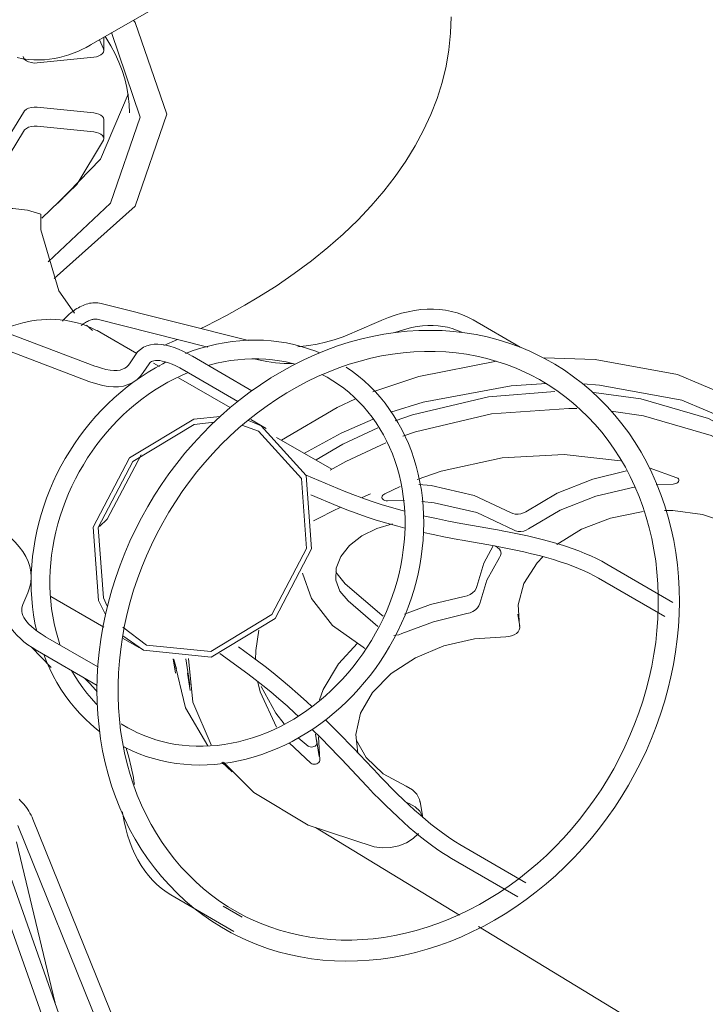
# Model space of a CAD drawing. Header units: millimetres. Extents: x 5724 to 11786, y -2894 to 7544.
# Tile 29 of 46: x 8217 to 8334, y -2737 to -2569. Entities that reach past the tile are written whole.
import ezdxf

# ---------------------------------------------------------------- set-up
doc = ezdxf.new("R2010")
doc.units = ezdxf.units.MM
doc.layers.add('E-LITE-EQPM', color=7, linetype='Continuous', lineweight=20)

# ---------------------------------------------------------------- blocks, each defined once
blk = doc.blocks.new('33711-11 - 33711-11 YAKARTA LED Old gold ceiling fan-533504-00 Isometrico PDF')
at = {"layer": 'E-LITE-EQPM', "color": 251, "lineweight": 9, "true_color": 0x636466}
for p, q in [((2456.23, -2572.8), (2498.08, -2548.64)), ((2458.33, -2573.54), (2457.66, -2571.99)), ((2458.38, -2573.8), (2458.38, -2571.51)), ((2444.58, -2574.81), (2444.67, -2575.04)), ((2447.02, -2575.93), (2456.7, -2574.95)), ((2447.02, -2583.5), (2456.7, -2584.48)), ((2458.38, -2588.9), (2458.38, -2585.63)), ((2456.7, -2587.75), (2447.02, -2586.77)), ((2444.67, -2587.66), (2441.24, -2593.3)), ((2447.6, -2601.81), (2447.6, -2604.5)), ((2483.17, -2623.43), (2457.93, -2617.1)), ((2456.85, -2627.82), (2436.2, -2619.99)), ((2455.43, -2620.84), (2456.49, -2621.72)), ((2457.25, -2619.82), (2476.21, -2624.57)), ((2505.84, -2620.02), (2501.32, -2621.99)), ((2529.64, -2624.61), (2521.59, -2619.93)), ((2435.21, -2622.61), (2455.86, -2630.44)), ((2464.02, -2625.66), (2457.96, -2622.14)), ((2468.67, -2624.28), (2470.98, -2623.27)), ((2463.8, -2625.9), (2462.8, -2627.42)), ((2483.74, -2632.04), (2473.58, -2626.15)), ((2465.14, -2628.95), (2466.14, -2627.44)), ((2467.9, -2627.91), (2466.92, -2627.34)), ((2484.14, -2626.56), (2484.89, -2626.75)), ((2472.18, -2628.57), (2481.32, -2633.88)), ((2480.02, -2634.94), (2471.18, -2629.81)), ((2484.87, -2638.94), (2481.99, -2637.95)), ((2485.34, -2638.06), (2483.15, -2637.16)), ((2486.16, -2638.51), (2483.55, -2636.99)), ((2487.92, -2640.03), (2497.38, -2645.49)), ((2551.71, -2645.24), (2556.42, -2646.93)), ((2499.52, -2649.23), (2493.04, -2646.51)), ((2555.8, -2648.03), (2552.89, -2648.15)), ((2502.59, -2650.31), (2504.03, -2649.68)), ((2506.48, -2649.67), (2509.11, -2648.44)), ((2493.8, -2649.86), (2498.44, -2651.81)), ((2506.94, -2650.91), (2509.83, -2650.86)), ((2526.37, -2655.99), (2520.18, -2654.89)), ((2519.69, -2657.65), (2525.88, -2658.74)), ((2555.76, -2668.28), (2544.44, -2661.71)), ((2543.03, -2664.13), (2554.36, -2670.71)), ((2444.55, -2668.64), (2445.4, -2666.64)), ((2499.71, -2665.08), (2505.94, -2670.49)), ((2449.33, -2667.29), (2458.39, -2672.54)), ((2500.2, -2668.01), (2505.25, -2672.4)), ((2505.94, -2670.49), (2506.17, -2670.65)), ((2529.56, -2672.41), (2529.21, -2670.32)), ((2461.66, -2672.51), (2465.68, -2675.58)), ((2457.38, -2679.33), (2448.44, -2674.15)), ((2461.66, -2674.01), (2465.21, -2676.47)), ((2461.7, -2674.46), (2464.39, -2676.02)), ((2446.05, -2675.96), (2449.42, -2679.43)), ((2447.03, -2676.57), (2457.25, -2682.5)), ((2484.68, -2678.27), (2481.43, -2675.88)), ((2503.08, -2676.15), (2502.78, -2675.93)), ((2470.24, -2677.92), (2470.66, -2680.39)), ((2470.82, -2679.67), (2470.36, -2678.04)), ((2473.12, -2682.41), (2472.42, -2677.95)), ((2478.23, -2677.02), (2483.02, -2680.53)), ((2455.98, -2682.16), (2455.08, -2681.24)), ((2472.7, -2680.41), (2473.2, -2683.35)), ((2491.65, -2691.47), (2493.34, -2692.88)), ((2494.87, -2692.3), (2494.64, -2690.84)), ((2494.77, -2691.76), (2495.26, -2694.69)), ((2495.36, -2695.24), (2495.11, -2691.27)), ((2461.86, -2693.03), (2462.08, -2693.15)), ((2493.83, -2695.82), (2490.11, -2692.33)), ((2505.44, -2697.83), (2501.09, -2693.22)), ((2499.05, -2695.14), (2503.4, -2699.75)), ((2478.61, -2695.62), (2480.35, -2697.31)), ((2463.64, -2699.43), (2463.55, -2698.86)), ((2510.61, -2702.71), (2510.19, -2702.53)), ((2512.99, -2705.19), (2512.51, -2702.35)), ((2461.57, -2704.13), (2461.61, -2704.38)), ((2443.67, -2706.47), (2462.94, -2754.22)), ((2465.54, -2753.17), (2446.27, -2705.42)), ((2494.62, -2706.84), (2519.24, -2721.8)), ((2458.05, -2759.47), (2440.6, -2710.21)), ((2450.06, -2736.91), (2443.45, -2709.26)), ((2530.62, -2716.28), (2519.29, -2709.71)), ((2517.89, -2712.13), (2529.21, -2718.7)), ((2438.84, -2713.61), (2455.41, -2760.41)), ((2469.89, -2718.35), (2480.67, -2724.61)), ((2482.08, -2722.18), (2478.8, -2720.28)), ((2522.5, -2723.78), (2795.64, -2889.81))]:
    blk.add_line(p, q, dxfattribs=at)
for points in [[(2443.57, -2575.02, 0), (2444.52, -2575.21, 0), (2445.47, -2575.33, 0), (2446.4, -2575.4, 0), (2447.32, -2575.41, 0), (2448.23, -2575.37, 0), (2449.11, -2575.28, 0), (2449.97, -2575.15, 0), (2450.81, -2574.97, 0), (2451.62, -2574.76, 0), (2452.41, -2574.52, 0), (2453.18, -2574.25, 0), (2453.93, -2573.95, 0), (2454.66, -2573.62, 0), (2455.36, -2573.27, 0), (2456.05, -2572.9, 0), (2456.23, -2572.8, 0)], [(2463.48, -2568.59, 0), (2463.77, -2568.98, 0), (2469.18, -2584.7, 0), (2463.77, -2600.43, 0), (2449.89, -2612.83, 0)], [(2517.82, -2568.05, 0), (2517.73, -2570.86, 0), (2517.44, -2573.67, 0), (2516.95, -2576.47, 0), (2516.27, -2579.25, 0), (2515.4, -2582.01, 0), (2514.34, -2584.75, 0), (2513.09, -2587.45, 0), (2511.66, -2590.13, 0), (2510.05, -2592.76, 0), (2508.25, -2595.36, 0), (2506.28, -2597.9, 0), (2504.14, -2600.4, 0), (2501.83, -2602.84, 0), (2499.35, -2605.23, 0), (2496.72, -2607.55, 0), (2493.92, -2609.81, 0), (2490.98, -2612, 0), (2487.88, -2614.12, 0), (2484.65, -2616.17, 0), (2482.52, -2617.42, 0)], [(2448.87, -2609.98, 0), (2459.54, -2599.91, 0), (2464.61, -2585.2, 0), (2459.73, -2570.74, 0)], [(2462.79, -2584.47, 0), (2462.74, -2583.02, 0), (2462.59, -2581.56, 0), (2462.34, -2580.11, 0), (2461.99, -2578.67, 0), (2461.53, -2577.23, 0), (2460.98, -2575.81, 0), (2460.33, -2574.39, 0), (2459.58, -2572.99, 0), (2458.73, -2571.6, 0), (2458.59, -2571.39, 0)], [(2456.7, -2574.95, 0), (2457.15, -2574.87, 0), (2457.56, -2574.74, 0), (2457.9, -2574.56, 0), (2458.16, -2574.33, 0), (2458.32, -2574.08, 0), (2458.38, -2573.81, 0), (2458.33, -2573.54, 0)], [(2444.67, -2575.04, 0), (2444.85, -2575.32, 0), (2445.15, -2575.56, 0), (2445.54, -2575.75, 0), (2446, -2575.88, 0), (2446.5, -2575.95, 0), (2447.02, -2575.93, 0)], [(2462.54, -2581.26, 0), (2457.86, -2592.4, 0), (2450.51, -2599.95, 0)], [(2444.67, -2584.39, 0), (2444.85, -2584.12, 0), (2445.15, -2583.87, 0), (2445.54, -2583.68, 0), (2446, -2583.55, 0), (2446.5, -2583.49, 0), (2447.02, -2583.5, 0)], [(2440.16, -2591.25, 0), (2441.12, -2590.17, 0), (2444.67, -2584.39, 0)], [(2456.7, -2584.48, 0), (2457.15, -2584.56, 0), (2457.56, -2584.69, 0), (2457.9, -2584.88, 0), (2458.16, -2585.1, 0), (2458.32, -2585.35, 0), (2458.38, -2585.62, 0), (2458.38, -2585.63, 0)], [(2447.02, -2586.77, 0), (2446.5, -2586.75, 0), (2446, -2586.81, 0), (2445.54, -2586.94, 0), (2445.15, -2587.14, 0), (2444.85, -2587.38, 0), (2444.67, -2587.66, 0)], [(2458.33, -2589.16, 0), (2458.38, -2588.89, 0), (2458.32, -2588.62, 0), (2458.16, -2588.37, 0), (2457.9, -2588.14, 0), (2457.56, -2587.96, 0), (2457.15, -2587.82, 0), (2456.7, -2587.75, 0)], [(2447.77, -2602.52, 0), (2453.77, -2596.76, 0), (2458.33, -2589.16, 0)], [(2447.6, -2601.81, 0), (2445.32, -2601.16, 0), (2442.84, -2600.85, 0), (2442.45, -2600.84, 0)], [(2447.6, -2604.5, 0), (2450.7, -2614.95, 0), (2453.37, -2618.74, 0)], [(2457.93, -2617.1, 0), (2457.65, -2617.05, 0), (2457.37, -2617.01, 0), (2457.09, -2616.99, 0), (2456.81, -2616.98, 0), (2456.52, -2617, 0), (2456.24, -2617.03, 0), (2455.96, -2617.08, 0), (2455.68, -2617.15, 0), (2455.4, -2617.23, 0), (2455.12, -2617.32, 0), (2454.85, -2617.43, 0), (2454.57, -2617.55, 0), (2454.31, -2617.69, 0), (2454.04, -2617.83, 0), (2453.77, -2617.99, 0), (2453.51, -2618.16, 0), (2453.25, -2618.34, 0), (2453, -2618.53, 0), (2452.74, -2618.73, 0), (2452.49, -2618.94, 0), (2452.25, -2619.16, 0), (2452.01, -2619.4, 0), (2451.77, -2619.64, 0), (2451.53, -2619.88, 0), (2451.33, -2620.11, 0)], [(2475.02, -2621.39, 0), (2475.83, -2621.01, 0), (2479.4, -2619.16, 0), (2482.52, -2617.42, 0)], [(2521.59, -2619.93, 0), (2520.7, -2619.46, 0), (2519.78, -2619.06, 0), (2518.83, -2618.73, 0), (2517.86, -2618.46, 0), (2516.86, -2618.26, 0), (2515.83, -2618.13, 0), (2514.79, -2618.07, 0), (2513.73, -2618.08, 0), (2512.65, -2618.16, 0), (2511.56, -2618.3, 0), (2510.46, -2618.51, 0), (2509.34, -2618.78, 0), (2508.22, -2619.11, 0), (2507.09, -2619.51, 0), (2505.96, -2619.97, 0), (2505.84, -2620.02, 0)], [(2457.06, -2621.65, 0), (2456.33, -2621.31, 0), (2455.59, -2621, 0), (2454.84, -2620.73, 0), (2454.08, -2620.49, 0), (2453.3, -2620.29, 0), (2452.52, -2620.12, 0), (2451.72, -2619.99, 0), (2450.93, -2619.9, 0), (2450.12, -2619.84, 0), (2449.32, -2619.82, 0), (2448.52, -2619.84, 0), (2447.71, -2619.89, 0), (2446.91, -2619.97, 0), (2446.11, -2620.09, 0), (2445.31, -2620.24, 0), (2444.52, -2620.42, 0), (2443.74, -2620.64, 0), (2442.97, -2620.89, 0), (2442.2, -2621.17, 0), (2441.45, -2621.48, 0), (2440.82, -2621.76, 0)], [(2457.25, -2619.82, 0), (2457.17, -2619.8, 0), (2457.08, -2619.79, 0), (2456.98, -2619.78, 0), (2456.88, -2619.78, 0), (2456.77, -2619.79, 0), (2456.65, -2619.8, 0), (2456.52, -2619.83, 0), (2456.38, -2619.86, 0), (2456.24, -2619.9, 0), (2456.09, -2619.95, 0), (2455.93, -2620.01, 0), (2455.77, -2620.09, 0), (2455.6, -2620.17, 0), (2455.43, -2620.26, 0), (2455.25, -2620.37, 0), (2455.07, -2620.48, 0), (2454.89, -2620.61, 0), (2454.71, -2620.75, 0), (2454.52, -2620.89, 0)], [(2519.63, -2622.06, 0), (2519.48, -2621.98, 0), (2518.75, -2621.66, 0), (2518, -2621.4, 0), (2517.22, -2621.18, 0), (2516.41, -2621.03, 0), (2515.58, -2620.92, 0), (2514.72, -2620.87, 0), (2513.84, -2620.88, 0), (2512.93, -2620.94, 0), (2512, -2621.06, 0), (2511.05, -2621.24, 0), (2510.08, -2621.48, 0), (2509.09, -2621.78, 0), (2508.21, -2622.09, 0)], [(2457.96, -2622.14, 0), (2457.26, -2621.75, 0), (2457.06, -2621.65, 0)], [(2533, -2626.1, 0), (2531.27, -2625.29, 0), (2529.49, -2624.55, 0), (2527.69, -2623.89, 0), (2525.85, -2623.32, 0), (2523.97, -2622.84, 0), (2522.08, -2622.44, 0), (2520.16, -2622.13, 0), (2518.22, -2621.9, 0), (2516.26, -2621.76, 0), (2514.29, -2621.71, 0), (2512.3, -2621.74, 0), (2510.31, -2621.86, 0), (2508.32, -2622.07, 0), (2506.32, -2622.36, 0), (2504.33, -2622.74, 0), (2502.34, -2623.21, 0), (2500.36, -2623.75, 0), (2498.4, -2624.38, 0), (2496.44, -2625.1, 0), (2494.51, -2625.89, 0), (2492.59, -2626.76, 0), (2490.7, -2627.71, 0), (2488.84, -2628.74, 0), (2487, -2629.84, 0), (2485.2, -2631.01, 0), (2483.44, -2632.25, 0), (2481.71, -2633.56, 0), (2480.02, -2634.94, 0), (2478.38, -2636.39, 0), (2476.78, -2637.89, 0), (2475.23, -2639.46, 0), (2473.73, -2641.08, 0), (2472.28, -2642.75, 0), (2470.89, -2644.48, 0), (2469.55, -2646.26, 0), (2468.28, -2648.09, 0), (2467.06, -2649.95, 0), (2465.91, -2651.86, 0), (2464.83, -2653.81, 0), (2463.81, -2655.79, 0), (2462.86, -2657.8, 0), (2461.98, -2659.84, 0), (2461.17, -2661.91, 0), (2460.44, -2664, 0), (2459.77, -2666.11, 0), (2459.19, -2668.23, 0), (2458.67, -2670.36, 0), (2458.24, -2672.51, 0), (2457.88, -2674.66, 0), (2457.6, -2676.81, 0), (2457.4, -2678.96, 0), (2457.28, -2681.11, 0), (2457.23, -2683.24, 0), (2457.27, -2685.37, 0), (2457.38, -2687.48, 0), (2457.58, -2689.58, 0), (2457.85, -2691.65, 0), (2458.2, -2693.7, 0), (2458.63, -2695.72, 0), (2459.14, -2697.71, 0), (2459.73, -2699.66, 0), (2460.39, -2701.58, 0), (2461.13, -2703.46, 0), (2461.94, -2705.29, 0), (2462.82, -2707.08, 0), (2463.78, -2708.82, 0), (2464.8, -2710.5, 0), (2465.9, -2712.13, 0), (2467.06, -2713.7, 0), (2468.28, -2715.21, 0), (2469.57, -2716.66, 0), (2470.92, -2718.04, 0), (2472.33, -2719.36, 0), (2473.8, -2720.6, 0), (2475.32, -2721.77, 0), (2476.89, -2722.87, 0), (2478.51, -2723.89, 0), (2480.18, -2724.83, 0), (2481.1, -2725.31, 0)], [(2491.6, -2624.52, 0), (2492.05, -2624.49, 0), (2493.45, -2624.33, 0), (2494.88, -2624.08, 0), (2496.33, -2623.74, 0), (2497.81, -2623.31, 0), (2499.32, -2622.8, 0), (2500.84, -2622.2, 0), (2501.32, -2621.99, 0)], [(2463.8, -2625.9, 0), (2464.19, -2625.4, 0), (2464.65, -2624.96, 0), (2465.18, -2624.6, 0), (2465.76, -2624.34, 0), (2466.37, -2624.16, 0), (2467, -2624.07, 0), (2467.65, -2624.05, 0), (2468.32, -2624.11, 0), (2469, -2624.22, 0), (2469.7, -2624.4, 0), (2470.42, -2624.64, 0), (2471.15, -2624.92, 0), (2471.91, -2625.26, 0), (2472.69, -2625.66, 0), (2473.5, -2626.1, 0), (2473.58, -2626.15, 0)], [(2495.3, -2625.56, 0), (2494.65, -2625.29, 0), (2493.43, -2624.85, 0), (2492.18, -2624.47, 0), (2490.92, -2624.14, 0), (2489.64, -2623.87, 0), (2488.34, -2623.66, 0), (2487.03, -2623.5, 0), (2485.71, -2623.41, 0), (2484.37, -2623.37, 0), (2483.04, -2623.4, 0), (2481.69, -2623.48, 0), (2480.35, -2623.62, 0), (2479, -2623.82, 0), (2477.66, -2624.07, 0), (2476.32, -2624.39, 0), (2474.98, -2624.75, 0), (2473.66, -2625.18, 0), (2472.37, -2625.65, 0)], [(2482.71, -2722.09, 0), (2481.17, -2721.27, 0), (2479.67, -2720.38, 0), (2478.21, -2719.42, 0), (2476.8, -2718.39, 0), (2475.44, -2717.29, 0), (2474.13, -2716.12, 0), (2472.86, -2714.89, 0), (2471.65, -2713.6, 0), (2470.5, -2712.25, 0), (2469.41, -2710.84, 0), (2468.37, -2709.38, 0), (2467.39, -2707.85, 0), (2466.48, -2706.28, 0), (2465.63, -2704.66, 0), (2464.84, -2702.99, 0), (2464.13, -2701.28, 0), (2463.48, -2699.52, 0), (2462.9, -2697.73, 0), (2462.39, -2695.9, 0), (2461.95, -2694.04, 0), (2461.58, -2692.14, 0), (2461.28, -2690.22, 0), (2461.06, -2688.28, 0), (2460.92, -2686.31, 0), (2460.84, -2684.33, 0), (2460.84, -2682.33, 0), (2460.92, -2680.32, 0), (2461.07, -2678.3, 0), (2461.29, -2676.28, 0), (2461.59, -2674.25, 0), (2461.96, -2672.23, 0), (2462.4, -2670.21, 0), (2462.92, -2668.21, 0), (2463.5, -2666.21, 0), (2464.16, -2664.23, 0), (2464.89, -2662.26, 0), (2465.68, -2660.32, 0), (2466.55, -2658.4, 0), (2467.48, -2656.52, 0), (2468.47, -2654.66, 0), (2469.52, -2652.83, 0), (2470.64, -2651.05, 0), (2471.81, -2649.3, 0), (2473.04, -2647.59, 0), (2474.33, -2645.94, 0), (2475.67, -2644.32, 0), (2477.06, -2642.77, 0), (2478.49, -2641.26, 0), (2479.98, -2639.81, 0), (2481.5, -2638.42, 0), (2483.07, -2637.09, 0), (2484.68, -2635.82, 0), (2486.32, -2634.61, 0), (2488, -2633.48, 0), (2489.7, -2632.41, 0), (2491.43, -2631.41, 0), (2493.19, -2630.48, 0), (2494.97, -2629.62, 0), (2496.77, -2628.84, 0), (2498.58, -2628.14, 0), (2500.4, -2627.51, 0), (2502.24, -2626.96, 0), (2504.08, -2626.49, 0), (2505.92, -2626.09, 0), (2507.77, -2625.78, 0), (2509.62, -2625.54, 0), (2511.45, -2625.39, 0), (2513.28, -2625.31, 0), (2515.1, -2625.32, 0), (2516.91, -2625.4, 0), (2518.7, -2625.57, 0), (2520.47, -2625.81, 0), (2522.22, -2626.14, 0), (2523.94, -2626.54, 0), (2525.64, -2627.02, 0), (2527.3, -2627.57, 0), (2528.94, -2628.2, 0), (2530.54, -2628.91, 0), (2531.38, -2629.32, 0)], [(2481.1, -2725.31, 0), (2482.83, -2726.12, 0), (2484.6, -2726.86, 0), (2486.41, -2727.52, 0), (2488.25, -2728.09, 0), (2490.12, -2728.57, 0), (2492.02, -2728.97, 0), (2493.94, -2729.28, 0), (2495.88, -2729.51, 0), (2497.84, -2729.65, 0), (2499.81, -2729.7, 0), (2501.79, -2729.67, 0), (2503.78, -2729.55, 0), (2505.78, -2729.34, 0), (2507.77, -2729.05, 0), (2509.77, -2728.67, 0), (2511.75, -2728.2, 0), (2513.73, -2727.66, 0), (2515.7, -2727.03, 0), (2517.65, -2726.31, 0), (2519.59, -2725.52, 0), (2521.5, -2724.65, 0), (2523.39, -2723.7, 0), (2525.26, -2722.67, 0), (2527.09, -2721.57, 0), (2528.89, -2720.4, 0), (2530.66, -2719.16, 0), (2532.39, -2717.85, 0), (2534.07, -2716.47, 0), (2535.72, -2715.02, 0), (2537.32, -2713.52, 0), (2538.87, -2711.95, 0), (2540.37, -2710.33, 0), (2541.82, -2708.66, 0), (2543.21, -2706.93, 0), (2544.54, -2705.15, 0), (2545.82, -2703.32, 0), (2547.03, -2701.46, 0), (2548.18, -2699.55, 0), (2549.27, -2697.6, 0), (2550.28, -2695.62, 0), (2551.23, -2693.61, 0), (2552.11, -2691.57, 0), (2552.92, -2689.5, 0), (2553.66, -2687.41, 0), (2554.32, -2685.3, 0), (2554.91, -2683.18, 0), (2555.42, -2681.05, 0), (2555.86, -2678.9, 0), (2556.21, -2676.75, 0), (2556.49, -2674.6, 0), (2556.7, -2672.45, 0), (2556.82, -2670.3, 0), (2556.86, -2668.17, 0), (2556.83, -2666.04, 0), (2556.71, -2663.93, 0), (2556.52, -2661.83, 0), (2556.24, -2659.76, 0), (2555.89, -2657.71, 0), (2555.46, -2655.69, 0), (2554.95, -2653.7, 0), (2554.37, -2651.75, 0), (2553.71, -2649.83, 0), (2552.97, -2647.95, 0), (2552.16, -2646.12, 0), (2551.28, -2644.33, 0), (2550.32, -2642.59, 0), (2549.29, -2640.91, 0), (2548.2, -2639.28, 0), (2547.04, -2637.71, 0), (2545.81, -2636.2, 0), (2544.52, -2634.75, 0), (2543.17, -2633.37, 0), (2541.76, -2632.05, 0), (2540.3, -2630.81, 0), (2538.78, -2629.64, 0), (2537.2, -2628.54, 0), (2535.58, -2627.52, 0), (2533.92, -2626.58, 0), (2533, -2626.1, 0)], [(2468.97, -2627.17, 0), (2468.48, -2627.42, 0), (2467.22, -2628.11, 0), (2465.99, -2628.85, 0), (2464.77, -2629.64, 0), (2463.59, -2630.48, 0), (2462.42, -2631.36, 0), (2461.29, -2632.29, 0), (2460.18, -2633.26, 0), (2459.11, -2634.27, 0), (2458.06, -2635.32, 0), (2457.05, -2636.41, 0), (2456.08, -2637.54, 0), (2455.15, -2638.7, 0), (2454.25, -2639.9, 0), (2453.39, -2641.12, 0), (2452.58, -2642.38, 0), (2451.8, -2643.66, 0), (2451.07, -2644.97, 0), (2450.39, -2646.3, 0), (2449.75, -2647.66, 0), (2449.16, -2649.03, 0), (2448.61, -2650.42, 0), (2448.12, -2651.82, 0), (2447.67, -2653.24, 0), (2447.28, -2654.67, 0), (2446.93, -2656.1, 0), (2446.64, -2657.54, 0), (2446.4, -2658.99, 0), (2446.21, -2660.44, 0), (2446.08, -2661.88, 0), (2445.99, -2663.33, 0), (2445.96, -2664.77, 0), (2445.99, -2666.2, 0), (2446.07, -2667.62, 0), (2446.2, -2669.03, 0), (2446.38, -2670.43, 0), (2446.62, -2671.81, 0), (2446.88, -2673.01, 0)], [(2462.8, -2627.42, 0), (2462.55, -2627.74, 0), (2462.28, -2628, 0), (2461.97, -2628.21, 0), (2461.61, -2628.38, 0), (2461.19, -2628.5, 0), (2460.7, -2628.57, 0), (2460.13, -2628.58, 0), (2459.49, -2628.53, 0), (2458.77, -2628.4, 0), (2457.98, -2628.2, 0), (2457.13, -2627.92, 0), (2456.85, -2627.82, 0)], [(2466.14, -2627.44, 0), (2466.27, -2627.27, 0), (2466.4, -2627.15, 0), (2466.55, -2627.04, 0), (2466.73, -2626.96, 0), (2466.95, -2626.9, 0), (2467.23, -2626.86, 0), (2467.57, -2626.85, 0), (2467.96, -2626.88, 0), (2468.41, -2626.96, 0), (2468.92, -2627.09, 0), (2469.47, -2627.27, 0), (2470.07, -2627.5, 0), (2470.71, -2627.79, 0), (2471.39, -2628.13, 0), (2472.1, -2628.53, 0), (2472.18, -2628.57, 0)], [(2476.27, -2627.71, 0), (2476.45, -2627.66, 0), (2477.67, -2627.35, 0), (2478.88, -2627.09, 0), (2480.09, -2626.88, 0), (2481.3, -2626.73, 0), (2482.51, -2626.63, 0), (2483.71, -2626.58, 0), (2484.91, -2626.58, 0), (2486.09, -2626.64, 0), (2487.27, -2626.75, 0), (2488.43, -2626.91, 0), (2489.57, -2627.12, 0), (2490.7, -2627.38, 0), (2491.12, -2627.5, 0)], [(2484.89, -2626.75, 0), (2486.31, -2627.05, 0), (2487.76, -2627.25, 0), (2489.25, -2627.36, 0), (2490.6, -2627.37, 0)], [(2504.42, -2632.21, 0), (2512.3, -2629.59, 0), (2525.6, -2626.98, 0)], [(2533.74, -2626.41, 0), (2542.45, -2626.68, 0), (2556.54, -2629.27, 0), (2568.67, -2634.38, 0)], [(2450.9, -2675.48, 0), (2450.52, -2674.3, 0), (2450.19, -2673.1, 0), (2449.9, -2671.87, 0), (2449.66, -2670.63, 0), (2449.46, -2669.36, 0), (2449.32, -2668.08, 0), (2449.22, -2666.79, 0), (2449.17, -2665.48, 0), (2449.17, -2664.17, 0), (2449.22, -2662.84, 0), (2449.32, -2661.51, 0), (2449.47, -2660.18, 0), (2449.66, -2658.85, 0), (2449.91, -2657.51, 0), (2450.2, -2656.18, 0), (2450.54, -2654.86, 0), (2450.93, -2653.54, 0), (2451.36, -2652.23, 0), (2451.84, -2650.94, 0), (2452.36, -2649.66, 0), (2452.93, -2648.39, 0), (2453.55, -2647.15, 0), (2454.2, -2645.92, 0), (2454.9, -2644.72, 0), (2455.63, -2643.54, 0), (2456.41, -2642.38, 0), (2457.22, -2641.26, 0), (2458.07, -2640.17, 0), (2458.95, -2639.1, 0), (2459.87, -2638.08, 0), (2460.81, -2637.08, 0), (2461.79, -2636.13, 0), (2462.8, -2635.21, 0), (2463.83, -2634.33, 0), (2464.89, -2633.49, 0), (2465.97, -2632.7, 0), (2467.08, -2631.95, 0), (2468.2, -2631.25, 0), (2469.34, -2630.59, 0), (2470.5, -2629.98, 0), (2471.67, -2629.41, 0), (2472.84, -2628.91, 0)], [(2465.14, -2628.95, 0), (2464.63, -2629.62, 0), (2464.03, -2630.19, 0), (2463.34, -2630.65, 0), (2462.58, -2631, 0), (2461.77, -2631.24, 0), (2460.93, -2631.36, 0), (2460.04, -2631.38, 0), (2459.13, -2631.3, 0), (2458.18, -2631.14, 0), (2457.2, -2630.89, 0), (2456.19, -2630.56, 0), (2455.86, -2630.44, 0)], [(2462.08, -2693.15, 0), (2463.25, -2693.7, 0), (2464.45, -2694.2, 0), (2465.67, -2694.64, 0), (2466.92, -2695.03, 0), (2468.18, -2695.35, 0), (2469.46, -2695.62, 0), (2470.76, -2695.84, 0), (2472.07, -2695.99, 0), (2473.4, -2696.08, 0), (2474.73, -2696.12, 0), (2476.07, -2696.1, 0), (2477.41, -2696.01, 0), (2478.75, -2695.87, 0), (2480.1, -2695.68, 0), (2481.44, -2695.42, 0), (2482.78, -2695.11, 0), (2484.12, -2694.74, 0), (2485.44, -2694.31, 0), (2486.76, -2693.83, 0), (2488.06, -2693.3, 0), (2489.35, -2692.71, 0), (2490.63, -2692.07, 0), (2491.88, -2691.38, 0), (2493.11, -2690.64, 0), (2494.33, -2689.85, 0), (2495.52, -2689.02, 0), (2496.68, -2688.13, 0), (2497.81, -2687.21, 0), (2498.92, -2686.24, 0), (2500, -2685.22, 0), (2501.04, -2684.17, 0), (2502.05, -2683.08, 0), (2503.02, -2681.95, 0), (2503.96, -2680.79, 0), (2504.85, -2679.6, 0), (2505.71, -2678.37, 0), (2506.53, -2677.11, 0), (2507.3, -2675.83, 0), (2508.03, -2674.52, 0), (2508.71, -2673.19, 0), (2509.35, -2671.84, 0), (2509.94, -2670.47, 0), (2510.49, -2669.08, 0), (2510.98, -2667.67, 0), (2511.43, -2666.25, 0), (2511.82, -2664.83, 0), (2512.17, -2663.39, 0), (2512.46, -2661.95, 0), (2512.7, -2660.5, 0), (2512.89, -2659.06, 0), (2513.02, -2657.61, 0), (2513.11, -2656.16, 0), (2513.14, -2654.73, 0), (2513.11, -2653.29, 0), (2513.03, -2651.87, 0), (2512.9, -2650.46, 0), (2512.72, -2649.06, 0), (2512.48, -2647.68, 0), (2512.19, -2646.32, 0), (2511.85, -2644.98, 0), (2511.46, -2643.66, 0), (2511.01, -2642.37, 0), (2510.51, -2641.1, 0), (2509.97, -2639.87, 0), (2509.37, -2638.66, 0), (2508.72, -2637.49, 0), (2508.03, -2636.35, 0), (2507.29, -2635.25, 0), (2506.51, -2634.19, 0), (2505.68, -2633.17, 0), (2504.81, -2632.19, 0), (2503.9, -2631.26, 0), (2502.94, -2630.37, 0), (2501.95, -2629.53, 0), (2500.92, -2628.74, 0), (2499.86, -2627.99, 0)], [(2495.7, -2629.27, 0), (2496.59, -2629.74, 0), (2497.57, -2630.33, 0), (2498.53, -2630.96, 0), (2499.45, -2631.63, 0), (2500.35, -2632.35, 0), (2501.21, -2633.12, 0), (2502.04, -2633.92, 0), (2502.83, -2634.77, 0), (2503.59, -2635.65, 0), (2504.3, -2636.58, 0), (2504.98, -2637.54, 0), (2505.63, -2638.54, 0), (2506.23, -2639.57, 0), (2506.78, -2640.64, 0), (2507.3, -2641.73, 0), (2507.77, -2642.86, 0), (2508.2, -2644.01, 0), (2508.58, -2645.19, 0), (2508.91, -2646.39, 0), (2509.2, -2647.62, 0), (2509.45, -2648.86, 0), (2509.64, -2650.13, 0), (2509.78, -2651.41, 0), (2509.88, -2652.7, 0), (2509.93, -2654.01, 0), (2509.93, -2655.33, 0), (2509.88, -2656.65, 0), (2509.78, -2657.98, 0), (2509.63, -2659.31, 0), (2509.44, -2660.65, 0), (2509.19, -2661.98, 0), (2508.9, -2663.31, 0), (2508.56, -2664.64, 0), (2508.17, -2665.95, 0), (2507.74, -2667.26, 0), (2507.26, -2668.55, 0), (2506.74, -2669.84, 0), (2506.17, -2671.1, 0), (2505.56, -2672.35, 0), (2504.9, -2673.57, 0), (2504.21, -2674.78, 0), (2503.47, -2675.96, 0), (2502.69, -2677.11, 0), (2501.88, -2678.23, 0), (2501.03, -2679.33, 0), (2500.15, -2680.39, 0), (2499.23, -2681.42, 0), (2498.29, -2682.41, 0), (2497.31, -2683.37, 0), (2496.3, -2684.29, 0), (2495.27, -2685.16, 0), (2494.21, -2686, 0), (2493.13, -2686.79, 0), (2492.02, -2687.54, 0), (2490.9, -2688.25, 0), (2489.76, -2688.91, 0), (2488.6, -2689.52, 0), (2487.43, -2690.08, 0), (2486.25, -2690.59, 0), (2485.05, -2691.06, 0), (2483.85, -2691.47, 0), (2482.65, -2691.83, 0), (2481.44, -2692.14, 0), (2480.22, -2692.4, 0), (2479.01, -2692.61, 0), (2477.8, -2692.76, 0), (2476.59, -2692.86, 0), (2475.39, -2692.91, 0), (2474.19, -2692.91, 0), (2473.01, -2692.85, 0), (2471.83, -2692.75, 0), (2470.67, -2692.59, 0), (2469.53, -2692.37, 0), (2468.4, -2692.11, 0), (2467.28, -2691.8, 0), (2466.19, -2691.43, 0), (2465.12, -2691.02, 0), (2464.07, -2690.56, 0), (2463.52, -2690.29, 0)], [(2531.38, -2629.32, 0), (2532.92, -2630.14, 0), (2534.42, -2631.03, 0), (2535.88, -2631.99, 0), (2537.29, -2633.03, 0), (2538.65, -2634.12, 0), (2539.97, -2635.29, 0), (2541.23, -2636.52, 0), (2542.44, -2637.81, 0), (2543.59, -2639.16, 0), (2544.69, -2640.57, 0), (2545.73, -2642.03, 0), (2546.7, -2643.56, 0), (2547.62, -2645.13, 0), (2548.47, -2646.75, 0), (2549.25, -2648.42, 0), (2549.97, -2650.13, 0), (2550.62, -2651.89, 0), (2551.2, -2653.68, 0), (2551.71, -2655.51, 0), (2552.15, -2657.37, 0), (2552.52, -2659.27, 0), (2552.81, -2661.19, 0), (2553.03, -2663.13, 0), (2553.18, -2665.1, 0), (2553.25, -2667.08, 0), (2553.25, -2669.08, 0), (2553.18, -2671.09, 0), (2553.03, -2673.11, 0), (2552.81, -2675.13, 0), (2552.51, -2677.16, 0), (2552.14, -2679.18, 0), (2551.69, -2681.2, 0), (2551.18, -2683.2, 0), (2550.59, -2685.2, 0), (2549.93, -2687.18, 0), (2549.21, -2689.15, 0), (2548.41, -2691.09, 0), (2547.55, -2693.01, 0), (2546.62, -2694.89, 0), (2545.63, -2696.75, 0), (2544.57, -2698.58, 0), (2543.46, -2700.36, 0), (2542.28, -2702.11, 0), (2541.05, -2703.82, 0), (2539.77, -2705.47, 0), (2538.43, -2707.09, 0), (2537.04, -2708.64, 0), (2535.6, -2710.15, 0), (2534.12, -2711.6, 0), (2532.59, -2712.99, 0), (2531.02, -2714.32, 0), (2529.42, -2715.59, 0), (2527.77, -2716.8, 0), (2526.1, -2717.94, 0), (2524.39, -2719, 0), (2522.66, -2720, 0), (2520.91, -2720.93, 0), (2519.13, -2721.79, 0), (2517.33, -2722.57, 0), (2515.52, -2723.27, 0), (2513.69, -2723.9, 0), (2511.86, -2724.45, 0), (2510.02, -2724.92, 0), (2508.17, -2725.32, 0), (2506.32, -2725.63, 0), (2504.48, -2725.87, 0), (2502.64, -2726.02, 0), (2500.81, -2726.1, 0), (2498.99, -2726.09, 0), (2497.18, -2726.01, 0), (2495.39, -2725.84, 0), (2493.62, -2725.6, 0), (2491.88, -2725.27, 0), (2490.15, -2724.87, 0), (2488.46, -2724.39, 0), (2486.79, -2723.84, 0), (2485.16, -2723.21, 0), (2483.56, -2722.5, 0), (2482.71, -2722.09, 0)], [(2534.13, -2630.82, 0), (2528.09, -2631.19, 0), (2513.04, -2633.99, 0), (2507.53, -2635.73, 0)], [(2569.41, -2638.78, 0), (2557.28, -2633.67, 0), (2543.18, -2631.08, 0), (2540.39, -2630.89, 0)], [(2508.27, -2637.21, 0), (2511.23, -2636.17, 0), (2524.21, -2633.09, 0), (2535.58, -2632.15, 0)], [(2542.22, -2632.36, 0), (2550.26, -2633.41, 0), (2561.82, -2636.79, 0), (2571.47, -2642.09, 0), (2578.65, -2649.02, 0)], [(2488.78, -2640.5, 0), (2498.3, -2634.89, 0), (2501.44, -2633.44, 0)], [(2539.34, -2635.11, 0), (2537.97, -2635.08, 0), (2524.7, -2636.02, 0), (2511.72, -2639.11, 0), (2509.58, -2639.84, 0)], [(2579.14, -2651.95, 0), (2571.96, -2645.03, 0), (2562.31, -2639.72, 0), (2550.75, -2636.34, 0), (2545.22, -2635.52, 0)], [(2478.31, -2636.45, 0), (2473.79, -2636.9, 0), (2462.82, -2643.52, 0), (2456.6, -2655.39, 0), (2457.51, -2667.97, 0), (2458.64, -2670.26, 0)], [(2477.29, -2637.41, 0), (2473.86, -2637.84, 0), (2463.39, -2644.15, 0), (2457.46, -2655.47, 0), (2458.33, -2667.48, 0), (2459, -2668.91, 0)], [(2504.46, -2636.89, 0), (2499.03, -2639.29, 0), (2492.76, -2642.76, 0)], [(2465.21, -2676.47, 0), (2476.76, -2677.63, 0), (2487.73, -2671.01, 0), (2493.95, -2659.14, 0), (2493.04, -2646.56, 0), (2485.34, -2638.06, 0)], [(2465.68, -2675.58, 0), (2476.69, -2676.69, 0), (2487.16, -2670.38, 0), (2493.09, -2659.06, 0), (2492.22, -2647.05, 0), (2484.87, -2638.94, 0)], [(2494.74, -2643.88, 0), (2499.3, -2641.22, 0), (2505.27, -2638.4, 0)], [(2506.66, -2640.96, 0), (2499.79, -2644.15, 0), (2497.13, -2645.65, 0)], [(2457.68, -2655.28, 0), (2458.96, -2654.01, 0), (2464.81, -2643.04, 0)], [(2511.99, -2647.26, 0), (2516.14, -2645.83, 0), (2526.56, -2643.56, 0), (2537.14, -2642.98, 0), (2546.78, -2644.03, 0)], [(2530.57, -2652.75, 0), (2535.96, -2649.56, 0), (2542.07, -2647.16, 0), (2547.84, -2645.78, 0)], [(2512.28, -2648.07, 0), (2514.42, -2648.29, 0), (2521.75, -2649.97, 0), (2527.99, -2652.92, 0)], [(2556.42, -2646.93, 0), (2556.58, -2647.02, 0), (2556.7, -2647.15, 0), (2556.76, -2647.29, 0), (2556.76, -2647.44, 0), (2556.7, -2647.59, 0), (2556.59, -2647.73, 0), (2556.43, -2647.86, 0), (2556.24, -2647.95, 0), (2556.02, -2648.01, 0), (2555.8, -2648.03, 0)], [(2499.52, -2649.23, 0), (2500.98, -2649.82, 0), (2502.53, -2650.4, 0), (2504.15, -2650.96, 0), (2505.84, -2651.51, 0), (2507.6, -2652.03, 0), (2509.43, -2652.54, 0), (2509.88, -2652.66, 0)], [(2506.94, -2650.91, 0), (2506.69, -2650.9, 0), (2506.46, -2650.85, 0), (2506.26, -2650.75, 0), (2506.11, -2650.62, 0), (2506.02, -2650.47, 0), (2505.99, -2650.3, 0), (2506.02, -2650.12, 0), (2506.12, -2649.95, 0), (2506.28, -2649.79, 0), (2506.48, -2649.67, 0)], [(2549.29, -2648.55, 0), (2549.11, -2648.58, 0), (2542.56, -2650.09, 0), (2536.45, -2652.5, 0), (2531.06, -2655.68, 0)], [(2512.82, -2651, 0), (2514.91, -2651.22, 0), (2522.24, -2652.9, 0), (2528.48, -2655.85, 0)], [(2494.28, -2654.29, 0), (2495.27, -2653.79, 0), (2497.55, -2652.66, 0), (2498.97, -2651.98, 0)], [(2498.44, -2651.81, 0), (2499.97, -2652.43, 0), (2501.58, -2653.03, 0), (2503.26, -2653.62, 0), (2505.01, -2654.18, 0), (2506.83, -2654.72, 0), (2508.71, -2655.25, 0), (2509.92, -2655.56, 0)], [(2527.99, -2652.92, 0), (2528.36, -2653.09, 0), (2528.79, -2653.19, 0), (2529.26, -2653.2, 0), (2529.74, -2653.12, 0), (2530.18, -2652.97, 0), (2530.57, -2652.75, 0)], [(2550.67, -2652.73, 0), (2550.36, -2652.77, 0), (2545.07, -2653.86, 0), (2540.14, -2655.76, 0), (2535.88, -2658.37, 0)], [(2569.08, -2657.04, 0), (2565.36, -2654.76, 0), (2560.81, -2653.23, 0), (2555.72, -2652.55, 0), (2554.33, -2652.53, 0)], [(2500.2, -2668.01, 0), (2498.8, -2666.36, 0), (2498.11, -2664.46, 0), (2498.16, -2662.44, 0), (2498.96, -2660.42, 0), (2500.44, -2658.54, 0), (2502.53, -2656.91, 0), (2505.08, -2655.64, 0), (2507.78, -2654.84, 0)], [(2513.11, -2653.46, 0), (2513.29, -2653.5, 0), (2515.3, -2653.94, 0), (2517.37, -2654.37, 0), (2519.49, -2654.77, 0), (2520.18, -2654.89, 0)], [(2513.1, -2656.32, 0), (2514.72, -2656.68, 0), (2516.83, -2657.12, 0), (2518.99, -2657.53, 0), (2519.69, -2657.65, 0)], [(2544.44, -2661.71, 0), (2543.59, -2661.24, 0), (2542.68, -2660.78, 0), (2541.72, -2660.33, 0), (2540.7, -2659.89, 0), (2539.64, -2659.47, 0), (2538.52, -2659.06, 0), (2537.36, -2658.66, 0), (2536.15, -2658.28, 0), (2534.89, -2657.91, 0), (2533.6, -2657.56, 0), (2532.26, -2657.22, 0), (2530.88, -2656.89, 0), (2529.46, -2656.58, 0), (2528.01, -2656.29, 0), (2526.53, -2656.02, 0), (2526.37, -2655.99, 0)], [(2531.06, -2655.68, 0), (2530.67, -2655.9, 0), (2530.23, -2656.06, 0), (2529.75, -2656.13, 0), (2529.28, -2656.12, 0), (2528.85, -2656.02, 0), (2528.48, -2655.85, 0)], [(2445.4, -2666.64, 0), (2445.71, -2665.76, 0), (2445.9, -2664.87, 0), (2445.97, -2663.96, 0), (2445.91, -2663.05, 0), (2445.73, -2662.15, 0), (2445.44, -2661.27, 0), (2445.03, -2660.4, 0), (2444.52, -2659.57, 0), (2443.91, -2658.75, 0), (2443.21, -2657.96, 0), (2442.42, -2657.19, 0), (2442.15, -2656.95, 0)], [(2522.22, -2665.55, 0), (2523.42, -2661.55, 0), (2525.01, -2658.57, 0)], [(2525.34, -2658.66, 0), (2525.76, -2658.87, 0), (2526.08, -2659.15, 0), (2526.28, -2659.48, 0), (2526.35, -2659.85, 0), (2526.29, -2660.23, 0), (2526.1, -2660.6, 0)], [(2543.03, -2664.13, 0), (2542.27, -2663.71, 0), (2541.45, -2663.3, 0), (2540.57, -2662.89, 0), (2539.63, -2662.48, 0), (2538.64, -2662.09, 0), (2537.59, -2661.7, 0), (2536.48, -2661.32, 0), (2535.33, -2660.96, 0), (2534.13, -2660.6, 0), (2532.88, -2660.26, 0), (2531.59, -2659.94, 0), (2530.26, -2659.62, 0), (2528.89, -2659.32, 0), (2527.48, -2659.04, 0), (2526.04, -2658.77, 0), (2525.88, -2658.74, 0)], [(2522.71, -2668.48, 0), (2523.91, -2664.49, 0), (2526.1, -2660.6, 0)], [(2533.48, -2660.47, 0), (2532.52, -2661.52, 0), (2530.27, -2665.03, 0), (2529.26, -2668.71, 0), (2529.54, -2672.32, 0)], [(2498.08, -2663, 0), (2498.31, -2663.42, 0), (2499.71, -2665.08, 0)], [(2492.41, -2663.29, 0), (2493.92, -2667.61, 0), (2497.5, -2672.23, 0), (2502.78, -2675.93, 0)], [(2520.02, -2667.27, 0), (2520.56, -2667.13, 0), (2521.06, -2666.91, 0), (2521.5, -2666.63, 0), (2521.85, -2666.3, 0), (2522.09, -2665.93, 0), (2522.22, -2665.55, 0)], [(2441.97, -2667.55, 0), (2441.75, -2668.2, 0), (2441.6, -2668.87, 0), (2441.55, -2669.55, 0), (2441.6, -2670.23, 0), (2441.73, -2670.9, 0), (2441.95, -2671.55, 0), (2442.25, -2672.18, 0), (2442.62, -2672.79, 0), (2443.05, -2673.37, 0), (2443.55, -2673.94, 0), (2444.12, -2674.48, 0), (2444.74, -2675.01, 0), (2445.42, -2675.53, 0), (2446.15, -2676.03, 0), (2446.95, -2676.52, 0), (2447.03, -2676.57, 0)], [(2509.82, -2670.31, 0), (2514.31, -2668.67, 0), (2520.02, -2667.27, 0)], [(2444.55, -2668.64, 0), (2444.44, -2668.96, 0), (2444.38, -2669.27, 0), (2444.35, -2669.56, 0), (2444.37, -2669.86, 0), (2444.43, -2670.17, 0), (2444.55, -2670.5, 0), (2444.71, -2670.85, 0), (2444.93, -2671.22, 0), (2445.22, -2671.6, 0), (2445.58, -2672, 0), (2446, -2672.41, 0), (2446.49, -2672.83, 0), (2447.05, -2673.25, 0), (2447.67, -2673.68, 0), (2448.36, -2674.1, 0), (2448.44, -2674.15, 0)], [(2522.71, -2668.48, 0), (2522.58, -2668.87, 0), (2522.34, -2669.23, 0), (2521.99, -2669.56, 0), (2521.55, -2669.84, 0), (2521.05, -2670.06, 0), (2520.51, -2670.2, 0)], [(2520.51, -2670.2, 0), (2514.8, -2671.6, 0), (2509.41, -2673.63, 0)], [(2484.34, -2678.14, 0), (2484.39, -2676.49, 0), (2484.93, -2673.04, 0)], [(2527.18, -2674.16, 0), (2527.67, -2674.13, 0), (2528.15, -2674.02, 0), (2528.6, -2673.84, 0), (2528.98, -2673.6, 0), (2529.28, -2673.31, 0), (2529.48, -2672.99, 0), (2529.57, -2672.65, 0), (2529.54, -2672.32, 0)], [(2501.87, -2694.08, 0), (2501.51, -2690.92, 0), (2502.33, -2687.24, 0), (2504.39, -2683.68, 0), (2507.58, -2680.46, 0), (2511.72, -2677.76, 0), (2516.56, -2675.74, 0), (2521.82, -2674.52, 0), (2527.18, -2674.16, 0)], [(2508.01, -2673.93, 0), (2508.34, -2673.91, 0), (2508.89, -2673.82, 0), (2509.41, -2673.63, 0)], [(2495.27, -2684.95, 0), (2495.91, -2683.2, 0), (2498.54, -2678.79, 0), (2501.8, -2675.28, 0)], [(2448.12, -2677.19, 0), (2448.59, -2678.39, 0), (2449.14, -2679.63, 0), (2449.73, -2680.83, 0), (2450.38, -2682, 0), (2451.07, -2683.14, 0), (2451.81, -2684.24, 0), (2452.59, -2685.3, 0), (2453.42, -2686.32, 0), (2454.29, -2687.3, 0), (2455.21, -2688.24, 0), (2456.16, -2689.12, 0), (2457.15, -2689.97, 0), (2457.68, -2690.38, 0)], [(2470.37, -2677.98, 0), (2472.4, -2686.36, 0), (2476.21, -2692.83, 0)], [(2472.89, -2677.91, 0), (2473.61, -2685.34, 0), (2476.77, -2692.69, 0)], [(2484.68, -2678.27, 0), (2486.01, -2679.26, 0), (2487.37, -2680.33, 0), (2488.75, -2681.46, 0), (2490.16, -2682.66, 0), (2491.6, -2683.92, 0), (2493.06, -2685.24, 0), (2494.02, -2686.14, 0)], [(2457.29, -2685.79, 0), (2457.06, -2685.57, 0), (2456.27, -2684.73, 0), (2455.52, -2683.84, 0), (2454.8, -2682.91, 0), (2454.12, -2681.95, 0), (2453.48, -2680.95, 0), (2452.88, -2679.92, 0)], [(2483.02, -2680.53, 0), (2484.3, -2681.48, 0), (2485.62, -2682.51, 0), (2486.96, -2683.61, 0), (2488.33, -2684.78, 0), (2489.74, -2686.01, 0), (2491.16, -2687.3, 0), (2491.66, -2687.77, 0)], [(2455.98, -2682.16, 0), (2456.97, -2683.26, 0), (2457.24, -2683.59, 0)], [(2487.96, -2689.63, 0), (2485.13, -2683.6, 0), (2484.72, -2681.93, 0)], [(2485.32, -2682.66, 0), (2487.84, -2687.24, 0), (2489.27, -2689.06, 0)], [(2496.35, -2688.38, 0), (2497.54, -2689.56, 0), (2499.07, -2691.1, 0), (2500.6, -2692.7, 0), (2501.09, -2693.22, 0)], [(2463.52, -2690.29, 0), (2462.51, -2689.75, 0), (2461.53, -2689.17, 0), (2461.35, -2689.05, 0)], [(2494.05, -2690.04, 0), (2494.08, -2690.07, 0), (2495.56, -2691.53, 0), (2497.06, -2693.06, 0), (2498.57, -2694.63, 0), (2499.05, -2695.14, 0)], [(2501.59, -2691.81, 0), (2503.27, -2694.85, 0), (2506.2, -2697.64, 0), (2510.12, -2699.77, 0)], [(2462.23, -2693.21, 0), (2462.67, -2694.75, 0), (2463.09, -2696.49, 0), (2463.45, -2698.28, 0), (2463.55, -2698.86, 0)], [(2493.34, -2692.88, 0), (2493.5, -2692.97, 0), (2493.69, -2693.03, 0), (2493.91, -2693.05, 0), (2494.13, -2693.03, 0), (2494.35, -2692.97, 0), (2494.54, -2692.87, 0), (2494.7, -2692.75, 0), (2494.81, -2692.61, 0), (2494.87, -2692.45, 0), (2494.87, -2692.3, 0)], [(2493.83, -2695.82, 0), (2493.99, -2695.91, 0), (2494.18, -2695.96, 0), (2494.4, -2695.98, 0), (2494.63, -2695.96, 0), (2494.84, -2695.9, 0), (2495.04, -2695.81, 0), (2495.19, -2695.68, 0), (2495.3, -2695.54, 0), (2495.36, -2695.39, 0), (2495.36, -2695.24, 0)], [(2478.86, -2695.63, 0), (2484.09, -2700.8, 0), (2493.35, -2706.42, 0), (2504.63, -2710.15, 0)], [(2519.29, -2709.71, 0), (2518.54, -2709.25, 0), (2517.76, -2708.75, 0), (2516.94, -2708.19, 0), (2516.1, -2707.58, 0), (2515.24, -2706.93, 0), (2514.35, -2706.22, 0), (2513.43, -2705.47, 0), (2512.5, -2704.67, 0), (2511.55, -2703.83, 0), (2510.58, -2702.95, 0), (2509.6, -2702.03, 0), (2508.6, -2701.06, 0), (2507.59, -2700.06, 0), (2506.58, -2699.02, 0), (2505.55, -2697.95, 0), (2505.44, -2697.83, 0)], [(2446.27, -2705.42, 0), (2446.12, -2705.07, 0), (2445.95, -2704.72, 0), (2445.77, -2704.38, 0), (2445.58, -2704.05, 0), (2445.38, -2703.72, 0), (2445.16, -2703.4, 0), (2444.93, -2703.1, 0), (2444.69, -2702.8, 0), (2444.43, -2702.51, 0), (2444.17, -2702.24, 0), (2443.89, -2701.97, 0)], [(2517.89, -2712.13, 0), (2517.06, -2711.63, 0), (2516.21, -2711.08, 0), (2515.33, -2710.48, 0), (2514.44, -2709.83, 0), (2513.52, -2709.14, 0), (2512.59, -2708.4, 0), (2511.63, -2707.62, 0), (2510.66, -2706.79, 0), (2509.68, -2705.92, 0), (2508.68, -2705, 0), (2507.66, -2704.05, 0), (2506.64, -2703.06, 0), (2505.61, -2702.03, 0), (2504.56, -2700.97, 0), (2503.51, -2699.87, 0), (2503.4, -2699.75, 0)], [(2510.12, -2699.77, 0), (2511.18, -2700.35, 0), (2511.96, -2701.11, 0), (2512.43, -2702, 0), (2512.54, -2702.57, 0)], [(2512.98, -2705.18, 0), (2512.92, -2704.93, 0), (2512.45, -2704.04, 0), (2511.67, -2703.28, 0), (2510.61, -2702.71, 0)], [(2469.89, -2718.35, 0), (2469.04, -2717.81, 0), (2468.23, -2717.21, 0), (2467.46, -2716.55, 0), (2466.73, -2715.83, 0), (2466.04, -2715.05, 0), (2465.39, -2714.21, 0), (2464.79, -2713.32, 0), (2464.24, -2712.38, 0), (2463.73, -2711.39, 0), (2463.26, -2710.35, 0), (2462.85, -2709.27, 0), (2462.47, -2708.14, 0), (2462.15, -2706.97, 0), (2461.87, -2705.77, 0), (2461.63, -2704.52, 0), (2461.61, -2704.38, 0)], [(2504.63, -2710.15, 0), (2506.01, -2710.32, 0), (2507.45, -2710.26, 0), (2508.88, -2709.95, 0), (2510.2, -2709.43, 0), (2511.34, -2708.71, 0), (2512.22, -2707.85, 0)]]:
    blk.add_polyline3d(points, dxfattribs=at)

msp = doc.modelspace()

# ---------------------------------------------------------------- block references
at = {"layer": 'E-LITE-EQPM', "color": 251, "lineweight": 9, "true_color": 0x5b5b5b}
msp.add_blockref('33711-11 - 33711-11 YAKARTA LED Old gold ceiling fan-533504-00 Isometrico PDF', (5772.81, 0), dxfattribs=at)

doc.saveas('drawing.dxf')
